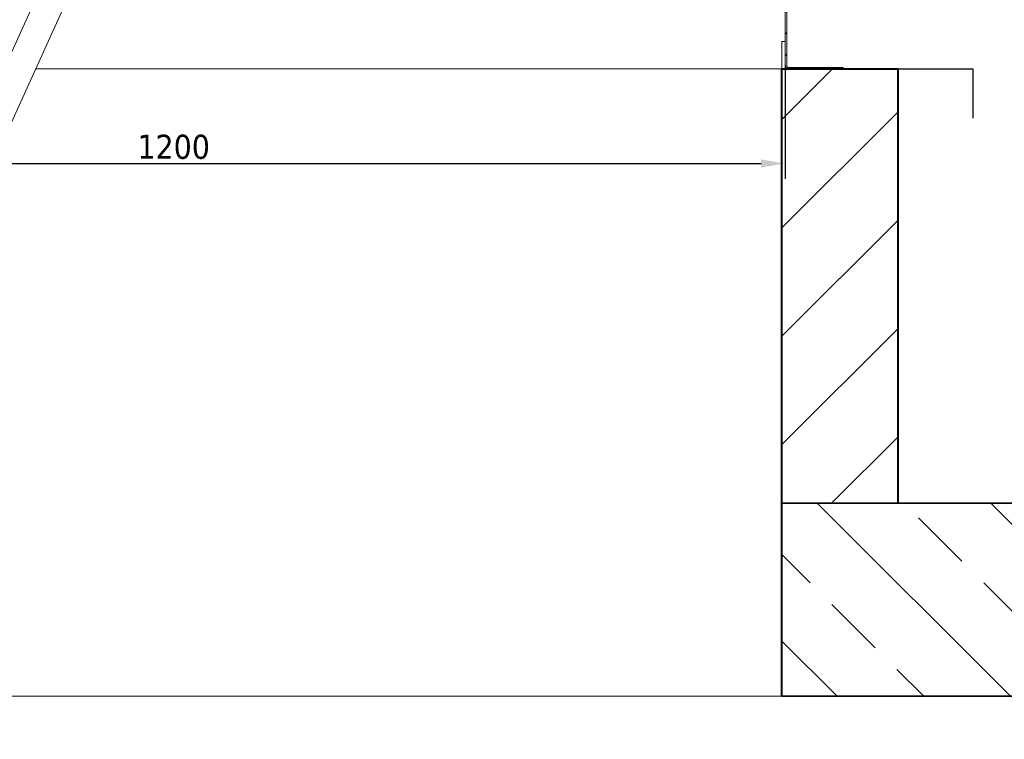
# Model space of a CAD drawing. Header units: millimetres. Extents: x -1893473 to 942156, y -568027 to 942944.
# Tile 66 of 256: x -6237 to -5217, y -294596 to -293850. Entities that reach past the tile are written whole.
import ezdxf

# ---------------------------------------------------------------- set-up
doc = ezdxf.new("R2010")
doc.units = ezdxf.units.MM
doc.header["$LTSCALE"] = 0.2
doc.layers.get('0').update_dxf_attribs({"lineweight": 0})
for name, color, linetype, lineweight in [('!! 1_hatch projektowane ściany', 4, 'Continuous', 5), ('!! 1_PROJ Sciany', 2, 'Continuous', 40), ('!! 1_PROJ widok', 5, 'Continuous', 9), ('!! 1_PROJ ŻELBET', 1, 'Continuous', 35), ('Dimension (ISO)', 7, 'Continuous', 25), ('DO KONSTRUKCJI', 222, 'Continuous', 35), ('Hatch (ISO)', 7, 'Continuous', 18), ('P-Ściana żelbetowa', 50, 'Continuous', 30), ('Visible (ISO)', 7, 'Continuous', 50)]:
    doc.layers.add(name, color=color, linetype=linetype, lineweight=lineweight)
doc.styles.add('Note Text (ISO)', font='tahoma.ttf')
doc.dimstyles.new('Default (ISO)', dxfattribs={"dimscale": 5, "dimtxt": 5, "dimasz": 5, "dimexe": 3.175, "dimexo": 0, "dimgap": 0.762, "dimtad": 1, "dimdec": 0, "dimrnd": 1e-08, "dimzin": 0, "dimtxsty": 'Note Text (ISO)', "dimcen": 0.09, "dimdle": 10, "dimclrd": 256, "dimclre": 256, "dimclrt": 256, "dimazin": 0, "dimtfac": 0.70104, "dimtmove": 0, "dimatfit": 3, "dimfxl": 1, "dimtolj": 1, "dimtzin": 0, "dimlwd": -1, "dimlwe": -1, "dimarcsym": 0})

# ---------------------------------------------------------------- blocks, each defined once
blk = doc.blocks.new('*D4949')
at = {"layer": 'DEFPOINTS', "color": 0, "transparency": 16777216}
for p in [(-1203.5, 3.5), (-3.5, 3.5), (-3.5, -97.9)]:
    blk.add_point(p, dxfattribs=at)
at = {"layer": 'Dimension (ISO)', "transparency": 16777216}
for p, q in [((-1203.5, 3.5), (-1203.5, -113.8)), ((-3.5, 3.5), (-3.5, -113.8)), ((-1178.5, -97.9), (-28.5, -97.9))]:
    blk.add_line(p, q, dxfattribs=at)
for points in [[(-1178.5, -93.8), (-1178.5, -102.1), (-1203.5, -97.9)], [(-28.5, -93.8), (-28.5, -102.1), (-3.5, -97.9)]]:
    blk.add_solid(points, dxfattribs=at)
at = {"layer": 'Dimension (ISO)', "lineweight": 9, "transparency": 16777216, "insert": (-674.4, -68.1), "char_height": 25, "attachment_point": 1, "style": 'Note Text (ISO)'}
blk.add_mtext('\\A1;1200', dxfattribs=at)
blk = doc.blocks.new('A$C3bf03bbc')
at = {"layer": 'Hatch (ISO)', "lineweight": 9}
h = blk.add_hatch(dxfattribs=at)
h.set_pattern_fill('ANSI31', color=256, scale=127, style=0)
h.set_pattern_definition([(45, (-10843.571, -2108.028), (-11.22532, 11.22532), [])])
edge = h.paths.add_edge_path()
edge.add_line((56.5, 478.5), (56.5, 496.5))
edge.add_ellipse((53, 496.5), major_axis=(3.5, 0), ratio=1, start_angle=0, end_angle=90)
edge.add_line((53, 500), (41.5, 500))
edge.add_line((41.5, 500), (21.5, 500))
edge.add_line((21.5, 500), (0, 500))
edge.add_ellipse((0, 496.5), major_axis=(0, 3.5), ratio=1, start_angle=0, end_angle=90)
edge.add_line((-3.5, 496.5), (-3.5, 3.5))
edge.add_ellipse((0, 3.5), major_axis=(-3.5, 0), ratio=1, start_angle=0, end_angle=90)
edge.add_line((0, 0), (56.5, 0))
edge.add_line((56.5, 0), (56.5, 1.5))
edge.add_line((56.5, 1.5), (0, 1.5))
edge.add_ellipse((0, 3.5), major_axis=(0, -2), ratio=1, start_angle=270, end_angle=360, ccw=False)
edge.add_line((-2, 3.5), (-2, 496.5))
edge.add_ellipse((0, 496.5), major_axis=(-2, 0), ratio=1, start_angle=270, end_angle=360, ccw=False)
edge.add_line((0, 498.5), (53, 498.5))
edge.add_ellipse((53, 496.5), major_axis=(0, 2), ratio=1, start_angle=270, end_angle=360, ccw=False)
edge.add_line((55, 496.5), (55, 478.5))
edge.add_line((55, 478.5), (56.5, 478.5))
at = {"layer": 'Visible (ISO)', "lineweight": 9}
for p, q in [((-3.5, 496.5), (-3.5, 3.5)), ((-2, 3.5), (-2, 496.5)), ((-969.1, -343.9), (-733.3, 175)), ((-706, 162.6), (-941.7, -356.3)), ((-3.5, 28.5), (-7, 28.5)), ((-7, 3.5), (-7, 28.5)), ((-779.9, 0), (-7, 0)), ((-7, 0), (-7, 3.5)), ((56.5, 1.5), (0, 1.5)), ((0, 0), (56.5, 0)), ((56.5, 0), (56.5, 1.5))]:
    blk.add_line(p, q, dxfattribs=at)
for radius in [3.5, 2]:
    blk.add_arc((0, 3.5), radius, 180, 270, dxfattribs=at)
at = {"layer": 'Dimension (ISO)', "lineweight": 9}
dim = blk.add_linear_dim(base=(-3.5, -97.9), p1=(-1203.5, 3.5), p2=(-3.5, 3.5), angle=180, dimstyle='Default (ISO)', override={"dimdec": 0, "dimlfac": 1, "dimtp": 0, "dimtm": 0, "dimtdec": 2, "dimtofl": 0, "dimatfit": 1}, dxfattribs=at)
dim.commit()
dim.dimension.update_dxf_attribs({"geometry": '*D4949', "text_midpoint": (-639.4, -97.9), "dimtype": 128})
blk = doc.blocks.new('A$C776176C1')
at = {"layer": '!! 1_hatch projektowane ściany'}
h = blk.add_hatch(dxfattribs=at)
h.set_pattern_fill('ANSI31', color=256, scale=2.5)
h.set_pattern_definition([(45, (-61716.8656, 209002.635), (-5.61266008, 5.61266008), [])])
h.paths.add_polyline_path([(-16.79591, 1008.41905), (-4.79591, 1008.41905), (-4.79591, 1053.41905), (-16.79591, 1053.41905)])
h = blk.add_hatch(dxfattribs=at)
h.set_pattern_fill('ANSI33', color=256, scale=2, angle=90)
h.set_pattern_definition([(135, (-62698.668, 209669.396), (-8.9802561, -8.9802561), []), (135, (-62698.668, 209678.376), (-8.9802561, -8.9802561), [6.35, -3.175])])
h.paths.add_polyline_path([(-16.79591, 1008.41905), (-16.79591, 988.41905), (401.90409, 988.41905), (401.90409, 1008.41905)])
at = {"layer": '!! 1_PROJ Sciany'}
blk.add_lwpolyline([(-16.79591, 988.41905), (-16.79591, 1053.41905), (-4.79591, 1053.41905), (-4.79591, 1008.41905)], dxfattribs=at)
at = {"layer": '!! 1_PROJ widok'}
blk.add_lwpolyline([(-136.09591, 988.41905), (-16.79591, 988.41905)], dxfattribs=at)
at = {"layer": '!! 1_PROJ ŻELBET'}
for points in [[(401.90409, 1008.41905), (-16.79591, 1008.41905)], [(401.90409, 988.41905), (-16.79591, 988.41905)]]:
    blk.add_lwpolyline(points, dxfattribs=at)
blk.add_lwpolyline([(-16.79591, 1008.41905), (-4.79591, 1008.41905), (-4.79591, 1053.41905), (-16.79591, 1053.41905)], close=True)
for points in [[(-16.79591, 1053.41905), (2.98491, 1053.41905), (2.98491, 1048.33029)], [(-4.79591, 1053.41905), (2.98491, 1053.41905)]]:
    blk.add_lwpolyline(points)
at = {"layer": 'DO KONSTRUKCJI'}
blk.add_circle((-55.43979, 1053.41905), 189.55088, dxfattribs=at)
at = {"xscale": 0.1, "yscale": 0.1, "zscale": 0.1}
blk.add_blockref('A$C3bf03bbc', (-16.09591, 1053.41905), dxfattribs=at)

msp = doc.modelspace()

# ---------------------------------------------------------------- block references
at = {"layer": 'P-Ściana żelbetowa', "color": 1, "true_color": 0xf50000, "xscale": 10, "yscale": 10, "zscale": 10}
msp.add_blockref('A$C776176C1', (-5279.63489, -304435.55126), dxfattribs=at)

doc.saveas('drawing.dxf')
